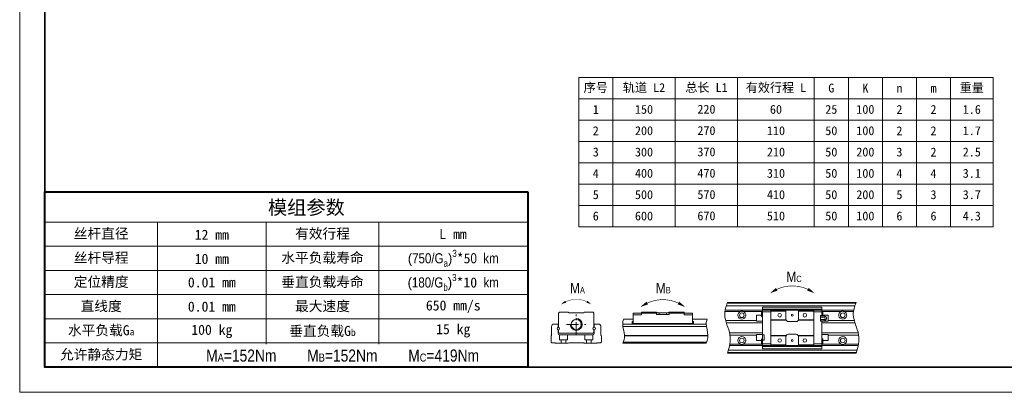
# Model space of a CAD drawing. Header units: millimetres. Extents: x 100 to 3612, y -424 to 856.
# Tile 19 of 45: x 697 to 1044, y 484 to 615. Entities that reach past the tile are written whole.
import ezdxf

# ---------------------------------------------------------------- set-up
doc = ezdxf.new("R2010")
doc.units = ezdxf.units.MM
doc.linetypes.add('CENTER2', pattern=[28.575, 19.05, -3.175, 3.175, -3.175])
for name, color, linetype, lineweight in [('标注', 3, 'Continuous', 13), ('点划线', 1, 'CENTER2', 13), ('粗线', 7, 'Continuous', 35), ('细线', 7, 'Continuous', 13)]:
    doc.layers.add(name, color=color, linetype=linetype, lineweight=lineweight)
doc.styles.add('7', font='ARIALN.TTF', dxfattribs={"height": 7})

# ---------------------------------------------------------------- blocks, each defined once
blk = doc.blocks.new('A4图框')
at = {"layer": '粗线'}
blk.add_lwpolyline([(5, 205), (292, 205), (292, 5), (5, 5)], close=True, dxfattribs=at)
at = {"layer": '细线'}
blk.add_lwpolyline([(0, 210), (297, 210), (297, 0), (0, 0)], close=True, dxfattribs=at)
blk = doc.blocks.new('扭矩')
at = {"layer": '标注'}
for points in [[(433.56, 94.07, 0.0147, 1.47, -0.053865), (436.8, 96.04, 0, 0, -1.574086)], [(455.04, 94.07, 0.0147, 1.47, 0.053865), (451.8, 96.04, 0, 0, 1.574086)], [(333.16, 88.77, 0.01, 1, -0.053865), (335.36, 90.11, 0, 0, -1.574086)], [(347.76, 88.77, 0.01, 1, 0.053865), (345.56, 90.11, 0, 0, 1.574086)], [(371.34, 87.48, 0.0147, 1.47, -0.053865), (374.58, 89.45, 0, 0, -1.574086)], [(392.81, 87.48, 0.0147, 1.47, 0.053865), (389.57, 89.45, 0, 0, 1.574086)]]:
    blk.add_lwpolyline(points, format="xyseb", dxfattribs=at)
for points, const_width in [([(451.8, 96.04, 0.223025), (436.8, 96.04, 4.483797)], 0.294), ([(345.56, 90.11, 0.223025), (335.36, 90.11, 4.483797)], 0.2), ([(389.57, 89.45, 0.223025), (374.58, 89.45, 4.483797)], 0.294)]:
    blk.add_lwpolyline(points, format="xyb", dxfattribs=dict(at, const_width=const_width))
blk.add_arc((340.46, 79.24), 2.86, 180, 90, dxfattribs=at)
for points, knots in [([(413.21, 89.69), (412.34, 87.78), (410.77, 82.72), (415.51, 74.58), (414.13, 68.38), (413.16, 65.44)], [4.418107, 4.418107, 4.418107, 4.418107, 10.533784, 20.542229, 29.51, 29.51, 29.51, 29.51]), ([(475.04, 89.69), (474.16, 87.78), (472.59, 82.72), (477.33, 74.58), (475.96, 68.38), (474.98, 65.44)], [4.418107, 4.418107, 4.418107, 4.418107, 10.533784, 20.542229, 29.51, 29.51, 29.51, 29.51]), ([(363.22, 81.67), (362.98, 80.98), (362.42, 78.47), (364.23, 74.45), (363.34, 71.38), (362.84, 70.15)], [3.929779, 3.929779, 3.929779, 3.929779, 6.143971, 11.892959, 15.773013, 15.773013, 15.773013, 15.773013]), ([(403.32, 81.67), (403.08, 80.98), (402.52, 78.47), (404.33, 74.45), (403.44, 71.38), (402.94, 70.15)], [3.929779, 3.929779, 3.929779, 3.929779, 6.143971, 11.892959, 15.773013, 15.773013, 15.773013, 15.773013])]:
    blk.add_open_spline(points, degree=3, knots=knots, dxfattribs=at)
at = {"layer": '点划线', "ltscale": 0.3}
for p, q in [((340.46, 74.58), (340.46, 83.91)), ((335.79, 79.24), (345.12, 79.24))]:
    blk.add_line(p, q, dxfattribs=at)
at = {"layer": '细线'}
for p, q in [((411.89, 85.45), (419.46, 85.45)), ((473.81, 86.05), (411.99, 86.05)), ((474.43, 88.21), (412.6, 88.21)), ((413.1, 89.43), (474.92, 89.43)), ((413.21, 89.69), (475.04, 89.69)), ((420.65, 85.45), (430.03, 85.45)), ((430.03, 87.55), (430.03, 67.58)), ((430.03, 87.55), (458.57, 87.55)), ((458.57, 86.55), (430.03, 86.55)), ((433.99, 85.24), (430.03, 85.24)), ((433.99, 86.05), (433.99, 69.08)), ((441.27, 85.65), (433.99, 85.65)), ((441.27, 86.05), (441.27, 81.81)), ((447.33, 86.05), (447.33, 81.81)), ((454.61, 85.65), (447.33, 85.65)), ((454.61, 69.08), (454.61, 86.05)), ((458.57, 85.24), (454.61, 85.24)), ((458.57, 83.32), (458.57, 87.55)), ((458.57, 85.45), (467.95, 85.45)), ((469.14, 85.45), (473.71, 85.45)), ((331.97, 84.63), (332.37, 85.04)), ((331.97, 84.63), (331.97, 77.83)), ((332.37, 85.04), (336.62, 85.04)), ((336.82, 84.84), (336.62, 85.04)), ((344.09, 84.84), (336.82, 84.84)), ((344.3, 85.04), (344.09, 84.84)), ((348.54, 85.04), (344.3, 85.04)), ((348.54, 85.04), (348.94, 84.63)), ((348.94, 84.63), (348.94, 77.83)), ((367.81, 81.67), (363.22, 81.67)), ((367.81, 84.63), (379.04, 84.63)), ((367.81, 84.63), (367.81, 79.53)), ((371.77, 83.83), (367.81, 83.83)), ((371.77, 85.04), (371.77, 83.83)), ((379.11, 85.04), (371.77, 85.04)), ((379.04, 84.03), (379.04, 85.04)), ((379.04, 84.03), (385.1, 84.03)), ((384.94, 84.84), (379.21, 84.84)), ((380.26, 84.84), (380.26, 84.03)), ((383.89, 84.03), (383.89, 84.84)), ((392.38, 85.04), (385.04, 85.04)), ((385.1, 84.03), (385.1, 85.04)), ((385.1, 84.63), (396.34, 84.63)), ((392.38, 85.04), (392.38, 83.83)), ((396.34, 83.83), (392.38, 83.83)), ((396.34, 79.53), (396.34, 84.63)), ((403.32, 81.67), (396.34, 81.67)), ((412.28, 81.12), (427.13, 81.12)), ((429.55, 83.63), (427.12, 83.63)), ((427.12, 80.8), (427.12, 83.63)), ((427.12, 80.8), (430.03, 80.8)), ((429.55, 83.22), (429.55, 84.84)), ((441.34, 81.4), (433.99, 81.4)), ((441.43, 81.2), (433.99, 81.2)), ((442.48, 80.6), (446.12, 80.6)), ((447.17, 81.2), (454.61, 81.2)), ((454.61, 81.4), (447.26, 81.4)), ((457.84, 80.84), (457.84, 83.47)), ((458.57, 83.47), (457.84, 83.47)), ((459.54, 83.32), (457.84, 83.32)), ((457.84, 82.74), (459.54, 82.74)), ((459.54, 81.57), (457.84, 81.57)), ((459.54, 80.99), (457.84, 80.99)), ((458.57, 80.84), (457.84, 80.84)), ((458.57, 80.99), (458.57, 67.58)), ((458.57, 80.8), (461.48, 80.8)), ((459.05, 83.32), (459.05, 84.84)), ((461.48, 83.63), (459.05, 83.63)), ((460.67, 82.44), (460.67, 81.87)), ((461.47, 81.12), (474.11, 81.12)), ((461.48, 80.8), (461.48, 83.63)), ((328.6, 73.93), (328.6, 78.15)), ((329.81, 79.36), (331.77, 79.36)), ((331.77, 79.36), (331.77, 77.83)), ((331.77, 74.98), (331.77, 76.62)), ((331.97, 75.4), (331.97, 76.62)), ((348.94, 76.62), (348.94, 75.4)), ((349.14, 79.36), (351.11, 79.36)), ((349.14, 79.36), (349.14, 77.83)), ((349.14, 74.98), (349.14, 76.62)), ((352.32, 78.15), (352.32, 73.93)), ((362.81, 79.36), (402.91, 79.36)), ((403.02, 78.15), (362.92, 78.15)), ((367.32, 79.36), (367.32, 80.25)), ((396.34, 79.64), (367.81, 79.64)), ((367.81, 79.36), (367.81, 79.53)), ((396.34, 79.53), (367.81, 79.53)), ((396.34, 79.53), (396.34, 79.36)), ((396.82, 79.36), (396.82, 80.25)), ((430.04, 79.99), (412.62, 79.99)), ((474.45, 79.99), (458.57, 79.99)), ((328.33, 73.67), (328.6, 73.93)), ((328.33, 70.76), (328.33, 73.67)), ((332.37, 75), (331.97, 75.4)), ((348.54, 75), (332.37, 75)), ((332.48, 74.19), (332.48, 71.82)), ((332.48, 71.82), (336.32, 71.82)), ((332.57, 74.18), (348.34, 74.18)), ((333.28, 71.82), (333.28, 70.15)), ((335.51, 71.82), (335.51, 70.15)), ((336.32, 74.18), (336.32, 71.82)), ((344.6, 74.18), (344.6, 71.82)), ((348.44, 71.82), (344.6, 71.82)), ((345.41, 71.82), (345.41, 70.15)), ((347.63, 71.82), (347.63, 70.15)), ((348.44, 74.19), (348.44, 71.82)), ((348.94, 75.4), (348.54, 75)), ((352.32, 73.93), (352.58, 73.67)), ((352.58, 73.67), (352.58, 70.76)), ((363.67, 73.93), (403.77, 73.93)), ((363.68, 73.67), (403.77, 73.67)), ((414.15, 75.14), (430.04, 75.14)), ((414.36, 74.01), (427.13, 74.01)), ((430.03, 74.33), (427.12, 74.33)), ((427.12, 71.5), (427.12, 74.33)), ((427.12, 71.5), (429.55, 71.5)), ((429.55, 71.91), (429.55, 70.29)), ((430.03, 74.29), (430.76, 74.29)), ((430.03, 71.66), (430.76, 71.66)), ((430.76, 74.29), (430.76, 71.66)), ((441.43, 73.93), (433.99, 73.93)), ((441.34, 73.73), (433.99, 73.73)), ((441.27, 69.08), (441.27, 73.32)), ((442.48, 74.53), (446.12, 74.53)), ((447.17, 73.93), (454.61, 73.93)), ((454.61, 73.73), (447.26, 73.73)), ((447.33, 73.32), (447.33, 69.08)), ((458.57, 75.14), (475.97, 75.14)), ((461.48, 74.33), (458.57, 74.33)), ((459.05, 70.29), (459.05, 71.91)), ((459.05, 71.5), (461.48, 71.5)), ((461.47, 74.01), (476.18, 74.01)), ((461.48, 71.5), (461.48, 74.33)), ((328.74, 70.35), (328.33, 70.76)), ((330.35, 70.35), (328.74, 70.35)), ((330.56, 70.15), (330.35, 70.35)), ((336.62, 70.15), (330.56, 70.15)), ((336.82, 70.35), (336.62, 70.15)), ((344.09, 70.35), (336.82, 70.35)), ((344.3, 70.15), (344.09, 70.35)), ((350.36, 70.15), (344.3, 70.15)), ((350.56, 70.35), (350.36, 70.15)), ((351.89, 70.35), (350.56, 70.35)), ((352.32, 70.53), (352.34, 70.51)), ((352.58, 70.76), (352.34, 70.51)), ((362.84, 70.15), (402.94, 70.15)), ((403.02, 70.35), (362.92, 70.35)), ((363.07, 70.76), (403.17, 70.76)), ((413.62, 66.92), (475.44, 66.92)), ((414.15, 69.08), (475.97, 69.08)), ((414.25, 69.68), (419.46, 69.68)), ((420.65, 69.68), (430.03, 69.68)), ((430.03, 69.89), (433.99, 69.89)), ((430.03, 68.58), (458.57, 68.58)), ((430.03, 67.58), (458.57, 67.58)), ((441.27, 69.48), (433.99, 69.48)), ((454.61, 69.48), (447.33, 69.48)), ((454.61, 69.89), (458.57, 69.89)), ((458.57, 69.68), (467.95, 69.68)), ((469.14, 69.68), (476.08, 69.68)), ((413.16, 65.44), (474.98, 65.44)), ((475.07, 65.7), (413.24, 65.7))]:
    blk.add_line(p, q, dxfattribs=at)
for centre, radius in [((340.46, 79.24), 2.42), ((420.05, 83.63), 1.11), ((438.24, 83.63), 0.849), ((444.3, 83.63), 0.434), ((450.36, 83.63), 0.849), ((468.55, 83.63), 1.11), ((331.87, 77.22), 0.614), ((349.04, 77.22), 0.614), ((420.05, 71.5), 1.11), ((438.24, 71.5), 0.849), ((444.3, 71.5), 0.434), ((450.36, 71.5), 0.849), ((468.55, 71.5), 1.11)]:
    blk.add_circle(centre, radius, dxfattribs=at)
for centre, radius, start, end in [((420.05, 83.63), 1.92, 107.9953, 72.0062), ((429.95, 84.84), 0.404, 78.463, 180.0001), ((458.65, 84.84), 0.404, 359.9999, 101.537), ((468.55, 83.63), 1.92, 107.9938, 72.0062), ((367.73, 80.25), 0.404, 78.463, 180.0001), ((380.26, 85.44), 1.21, 199.4712, 210), ((396.42, 80.25), 0.404, 359.9999, 101.537), ((429.95, 83.22), 0.404, 179.9999, 281.537), ((442.48, 81.81), 1.21, 180, 270), ((446.12, 81.81), 1.21, 270, 360), ((459.54, 82.15), 1.17, 14.082, 89.9713), ((459.54, 82.15), 0.583, 270.1017, 90.0043), ((459.54, 82.15), 1.17, 270, 345.918), ((329.81, 78.15), 1.21, 90, 180), ((351.11, 78.15), 1.21, 0, 90), ((332.57, 74.98), 0.8, 180, 270), ((348.34, 74.98), 0.8, 270, 0), ((420.05, 71.5), 1.92, 287.9938, 252.0047), ((429.95, 71.91), 0.404, 78.463, 180.0001), ((442.48, 73.32), 1.21, 90, 180), ((446.12, 73.32), 1.21, 30, 90), ((446.12, 73.32), 1.21, 0, 19.4712), ((458.65, 71.91), 0.404, 359.9999, 101.537), ((468.55, 71.5), 1.92, 287.9938, 252.0047), ((351.89, 70.96), 0.606, 270, 314.9062), ((429.95, 70.29), 0.404, 179.9999, 281.537), ((458.65, 70.29), 0.404, 258.463, 0.0001)]:
    blk.add_arc(centre, radius, start, end, dxfattribs=at)
for centre, major_axis, ratio, start_param, end_param in [((383.89, 85.44), (0.51, 1.1), 1, 4.621289, 4.805051), ((459.54, 83.03), (0.583, 0), 0.5, 4.712313, 7.852981), ((459.54, 81.28), (-0.583, 0), 0.5, 1.570197, 4.710613), ((446.12, 73.32), (0.51, -1.1), 1, 1.478135, 1.661896)]:
    blk.add_ellipse(centre, major_axis=major_axis, ratio=ratio, start_param=start_param, end_param=end_param, dxfattribs=at)
for points in [[(420.65, 85.45), (420.6, 85.47), (420.55, 85.48), (420.45, 85.51), (420.4, 85.51), (420.3, 85.53), (420.25, 85.54), (420.15, 85.54), (420.1, 85.55), (420.03, 85.55), (420, 85.55), (419.95, 85.54), (419.93, 85.54), (419.85, 85.54), (419.8, 85.53), (419.7, 85.51), (419.6, 85.5), (419.51, 85.47), (419.46, 85.45)], [(469.14, 85.45), (469.09, 85.47), (469.04, 85.48), (468.95, 85.51), (468.9, 85.51), (468.8, 85.53), (468.75, 85.54), (468.65, 85.54), (468.6, 85.55), (468.52, 85.55), (468.5, 85.55), (468.45, 85.54), (468.42, 85.54), (468.35, 85.54), (468.3, 85.53), (468.2, 85.51), (468.1, 85.5), (468, 85.47), (467.95, 85.45)], [(419.46, 69.68), (419.51, 69.66), (419.56, 69.65), (419.65, 69.62), (419.7, 69.61), (419.8, 69.6), (419.85, 69.59), (419.95, 69.59), (420, 69.58), (420.08, 69.58), (420.1, 69.58), (420.15, 69.59), (420.18, 69.59), (420.25, 69.59), (420.3, 69.6), (420.4, 69.61), (420.5, 69.63), (420.6, 69.66), (420.65, 69.68)], [(467.95, 69.68), (468, 69.66), (468.05, 69.65), (468.15, 69.62), (468.2, 69.61), (468.3, 69.6), (468.35, 69.59), (468.45, 69.59), (468.5, 69.58), (468.57, 69.58), (468.6, 69.58), (468.65, 69.59), (468.67, 69.59), (468.75, 69.59), (468.8, 69.6), (468.9, 69.61), (469, 69.63), (469.09, 69.66), (469.14, 69.68)]]:
    blk.add_open_spline(points, degree=3, knots=[0, 0, 0, 0, 0.125, 0.125, 0.25, 0.25, 0.375, 0.375, 0.5, 0.5, 0.5625, 0.5625, 0.625, 0.625, 0.75, 0.75, 0.875, 1, 1, 1, 1], dxfattribs=at)
blk.add_open_spline([(362.98, 70.51), (403.08, 70.51)], degree=1, dxfattribs=at)
at = {"layer": '标注', "char_height": 5, "attachment_point": 1, "style": '7'}
for s, insert in [('M{\\H0.6x;C}', (441.48, 104.59)), ('M{\\H0.6x;A}', (337.46, 99.18)), ('M{\\H0.6x;B}', (378.72, 99.18))]:
    blk.add_mtext_dynamic_manual_height_columns(s, width=12.0149, gutter_width=35, heights=[0], dxfattribs=dict(at, insert=insert))

msp = doc.modelspace()

# ---------------------------------------------------------------- linework, layer by layer
at = {"layer": '标注'}
for p, q in [((906.11, 541.98), (906.11, 594.48)), ((928.11, 541.98), (928.11, 594.48)), ((950.11, 541.98), (950.11, 594.48)), ((977.11, 541.98), (977.11, 594.48)), ((989.11, 541.98), (989.11, 594.48)), ((1001.11, 541.98), (1001.11, 594.48)), ((1013.11, 541.98), (1013.11, 594.48)), ((1025.11, 541.98), (1025.11, 594.48)), ((894.11, 586.98), (1040.11, 586.98)), ((894.11, 579.48), (1040.11, 579.48)), ((894.11, 571.98), (1040.11, 571.98)), ((894.11, 564.48), (1040.11, 564.48)), ((894.11, 556.98), (1040.11, 556.98)), ((894.11, 549.48), (1040.11, 549.48)), ((705.98, 543.63), (876.12, 543.63)), ((745.68, 543.63), (745.68, 492.59)), ((783.96, 543.63), (783.96, 500.64)), ((823.66, 543.63), (823.66, 500.64)), ((705.98, 535.12), (876.12, 535.12)), ((705.98, 526.61), (876.12, 526.61)), ((705.98, 518.11), (876.12, 518.11)), ((705.98, 509.6), (876.12, 509.6)), ((705.98, 501.09), (876.12, 501.09))]:
    msp.add_line(p, q, dxfattribs=at)
msp.add_lwpolyline([(894.11, 594.48), (1040.11, 594.48), (1040.11, 541.98), (894.11, 541.98)], close=True, dxfattribs=at)
at = {"layer": '标注', "lineweight": 40}
for points in [[(876.12, 554.26), (876.12, 492.59), (705.98, 492.59), (705.98, 554.26)], [(705.98, 554.26), (876.12, 554.26)]]:
    msp.add_lwpolyline(points, dxfattribs=at)

# ---------------------------------------------------------------- block references
at = {"layer": '标注'}
for name, p, xscale, yscale, zscale in [('A4图框', (697.12, 483.72), 1.772264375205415, 1.772264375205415, 1.772264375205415), ('扭矩', (643.64, 449.52), 0.7330993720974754, 0.7330993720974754, 0.7330993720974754)]:
    msp.add_blockref(name, p, dxfattribs=dict(at, xscale=xscale, yscale=yscale, zscale=zscale))

# ---------------------------------------------------------------- texts
at = {"layer": '标注', "attachment_point": 5, "style": '7'}
for s, insert, char_height, width in [('{\\fSimSun|b0|i0|c134|p2;序号}', (900.11, 590.73), 3.1251, 12), ('{\\fSimSun|b0|i0|c134|p34;轨道 L2}', (917.11, 590.73), 3.1251, 22), ('{\\fSimSun|b0|i0|c134|p2;总长 L1}', (939.11, 590.78), 3.1251, 22), ('{\\fSimSun|b0|i0|c134|p34;有效行程 L}', (963.61, 590.73), 3.1251, 27), ('{\\fSimSun|b0|i0|c134|p2;G}', (983.11, 590.73), 3.1251, 12), ('{\\fSimSun|b0|i0|c134|p2;K}', (995.11, 590.73), 3.1251, 12), ('{\\fSimSun|b0|i0|c134|p2;n}', (1007.11, 590.73), 3.1251, 12), ('{\\fSimSun|b0|i0|c134|p2;m}', (1019.11, 590.73), 3.1251, 12), ('{\\fSimSun|b0|i0|c134|p2;重量}', (1032.61, 590.73), 3.1251, 15), ('{\\fSimSun|b0|i0|c134|p2;1}', (900.11, 583.23), 3.1251, 12), ('{\\fSimSun|b0|i0|c134|p34;150}', (917.11, 583.23), 3.1251, 22), ('{\\fSimSun|b0|i0|c134|p2;220}', (939.11, 583.28), 3.1251, 22), ('{\\fSimSun|b0|i0|c134|p2;60}', (963.61, 583.23), 3.1251, 27), ('{\\fSimSun|b0|i0|c134|p2;25}', (983.11, 583.23), 3.1251, 12), ('{\\fSimSun|b0|i0|c134|p2;100}', (995.11, 583.23), 3.1251, 12), ('{\\fSimSun|b0|i0|c134|p2;2}', (1007.11, 583.23), 3.1251, 12), ('{\\fSimSun|b0|i0|c134|p2;2}', (1019.11, 583.23), 3.1251, 12), ('{\\fSimSun|b0|i0|c134|p2;1.6}', (1032.61, 583.23), 3.1251, 15), ('{\\fSimSun|b0|i0|c134|p2;2}', (900.11, 575.73), 3.1251, 12), ('{\\fSimSun|b0|i0|c134|p34;200}', (917.11, 575.73), 3.1251, 22), ('{\\fSimSun|b0|i0|c134|p2;270}', (939.11, 575.78), 3.1251, 22), ('{\\fSimSun|b0|i0|c134|p2;110}', (963.61, 575.73), 3.1251, 27), ('{\\fSimSun|b0|i0|c134|p2;50}', (983.11, 575.73), 3.1251, 12), ('{\\fSimSun|b0|i0|c134|p2;100}', (995.11, 575.73), 3.1251, 12), ('{\\fSimSun|b0|i0|c134|p2;2}', (1007.11, 575.73), 3.1251, 12), ('{\\fSimSun|b0|i0|c134|p2;2}', (1019.11, 575.73), 3.1251, 12), ('{\\fSimSun|b0|i0|c134|p2;1.7}', (1032.61, 575.73), 3.1251, 15), ('{\\fSimSun|b0|i0|c134|p2;3}', (900.11, 568.23), 3.1251, 12), ('{\\fSimSun|b0|i0|c134|p34;300}', (917.11, 568.23), 3.1251, 22), ('{\\fSimSun|b0|i0|c134|p2;370}', (939.11, 568.28), 3.1251, 22), ('{\\fSimSun|b0|i0|c134|p2;210}', (963.61, 568.23), 3.1251, 27), ('{\\fSimSun|b0|i0|c134|p2;50}', (983.11, 568.23), 3.1251, 12), ('{\\fSimSun|b0|i0|c134|p2;200}', (995.11, 568.23), 3.1251, 12), ('{\\fSimSun|b0|i0|c134|p2;3}', (1007.11, 568.23), 3.1251, 12), ('{\\fSimSun|b0|i0|c134|p2;2}', (1019.11, 568.23), 3.1251, 12), ('{\\fSimSun|b0|i0|c134|p2;2.5}', (1032.61, 568.23), 3.1251, 15), ('{\\fSimSun|b0|i0|c134|p2;4}', (900.11, 560.73), 3.1251, 12), ('{\\fSimSun|b0|i0|c134|p34;400}', (917.11, 560.73), 3.1251, 22), ('{\\fSimSun|b0|i0|c134|p2;470}', (939.11, 560.78), 3.1251, 22), ('{\\fSimSun|b0|i0|c134|p2;310}', (963.61, 560.73), 3.1251, 27), ('{\\fSimSun|b0|i0|c134|p2;50}', (983.11, 560.73), 3.1251, 12), ('{\\fSimSun|b0|i0|c134|p2;100}', (995.11, 560.73), 3.1251, 12), ('{\\fSimSun|b0|i0|c134|p2;4}', (1007.11, 560.73), 3.1251, 12), ('{\\fSimSun|b0|i0|c134|p2;4}', (1019.11, 560.73), 3.1251, 12), ('{\\fSimSun|b0|i0|c134|p2;3.1}', (1032.61, 560.73), 3.1251, 15), ('{\\fSimSun|b0|i0|c134|p2;模组参数}', (798.13, 548.49), 4.9623, 170.1374), ('{\\fSimSun|b0|i0|c134|p2;5}', (900.11, 553.23), 3.1251, 12), ('{\\fSimSun|b0|i0|c134|p34;500}', (917.11, 553.23), 3.1251, 22), ('{\\fSimSun|b0|i0|c134|p2;570}', (939.11, 553.28), 3.1251, 22), ('{\\fSimSun|b0|i0|c134|p2;410}', (963.61, 553.23), 3.1251, 27), ('{\\fSimSun|b0|i0|c134|p2;50}', (983.11, 553.23), 3.1251, 12), ('{\\fSimSun|b0|i0|c134|p2;200}', (995.11, 553.23), 3.1251, 12), ('{\\fSimSun|b0|i0|c134|p2;5}', (1007.11, 553.23), 3.1251, 12), ('{\\fSimSun|b0|i0|c134|p2;3}', (1019.11, 553.23), 3.1251, 12), ('{\\fSimSun|b0|i0|c134|p2;3.7}', (1032.61, 553.23), 3.1251, 15), ('{\\fSimSun|b0|i0|c134|p2;6}', (900.11, 545.73), 3.1251, 12), ('{\\fSimSun|b0|i0|c134|p34;600}', (917.11, 545.73), 3.1251, 22), ('{\\fSimSun|b0|i0|c134|p2;670}', (939.11, 545.78), 3.1251, 22), ('{\\fSimSun|b0|i0|c134|p2;510}', (963.61, 545.73), 3.1251, 27), ('{\\fSimSun|b0|i0|c134|p2;50}', (983.11, 545.73), 3.1251, 12), ('{\\fSimSun|b0|i0|c134|p2;100}', (995.11, 545.73), 3.1251, 12), ('{\\fSimSun|b0|i0|c134|p2;6}', (1007.11, 545.73), 3.1251, 12), ('{\\fSimSun|b0|i0|c134|p2;6}', (1019.11, 545.73), 3.1251, 12), ('{\\fSimSun|b0|i0|c134|p2;4.3}', (1032.61, 545.73), 3.1251, 15), ('{\\fSimSun|b0|i0|c134|p2;丝杆直径}', (725.83, 539.37), 3.5445, 39.6969), ('{\\fSimSun|b0|i0|c134|p34;有效行程}', (803.81, 539.37), 3.5445, 39.6989), ('{\\fSimSun|b0|i0|c134|p34;12 mm}', (764.82, 539.15), 3.5445, 38.2808), ('L{\\fSimSun|b0|i0|c134|p34; mm}', (849.89, 539.37), 3.5445, 52.4609), ('{\\fSimSun|b0|i0|c134|p2;丝杆导程}', (725.83, 530.87), 3.5445, 39.6969), ('{\\fSimSun|b0|i0|c134|p34;10 mm}', (764.82, 530.64), 3.5445, 38.2808), ('{\\fSimSun|b0|i0|c134|p34;水平负载寿命}', (803.81, 530.87), 3.5445, 39.6989), ('\\A1;{\\fYouYuan|b0|i0|c134|p49;\\H0.95995x;(}750/G{\\H0.7x;\\S ^ a;\\fYouYuan|b0|i0|c134|p49;\\H1.37137x;)\\fArial Narrow|b0|i0|c134|p34;\\H0.7292x;\\S3^  ;\\fSimSun|b0|i0|c134|p34;\\H1.42858x;*5}0  km', (849.89, 530.87), 3.54453, 52.4609), ('{\\fSimSun|b0|i0|c134|p2;定位精度}', (725.83, 522.36), 3.5445, 39.6969), ('{\\fSimSun|b0|i0|c134|p34;0.01 mm}', (764.82, 522.36), 3.5445, 38.2808), ('{\\fSimSun|b0|i0|c134|p34;垂直负载寿命}', (803.81, 522.36), 3.5445, 39.6989), ('\\A1;{\\fYouYuan|b0|i0|c134|p49;\\H0.95995x;(}180/G{\\H0.7x;\\S ^ b;\\fYouYuan|b0|i0|c134|p49;\\H1.37136x;)\\fArial Narrow|b0|i0|c134|p34;\\H0.7292x;\\S3^  ;\\fSimSun|b0|i0|c134|p34;\\H1.42858x;*10}  km', (849.89, 522.36), 3.54453, 52.4609), ('{\\fSimSun|b0|i0|c134|p2;直线度}', (725.83, 513.85), 3.5445, 39.6969), ('{\\fSimSun|b0|i0|c134|p34;0.01 mm}', (764.82, 513.85), 3.5445, 38.2808), ('{\\fSimSun|b0|i0|c134|p34;最大速度}', (803.81, 513.85), 3.5445, 39.6989), ('{\\fSimSun|b0|i0|c134|p34;650 mm/s}', (849.89, 513.85), 3.5445, 52.4609), ('{\\fSimSun|b0|i0|c134|p34;水平负载G\\H0.70397x;a}', (725.83, 505.35), 3.5445, 39.6969), ('{\\fSimSun|b0|i0|c134|p34;100 kg}', (764.82, 505.12), 3.5445, 38.2808), ('{\\fSimSun|b0|i0|c134|p34;垂直负载G\\H0.70397x;b}', (803.81, 505.12), 3.5445, 39.6989), ('{\\fSimSun|b0|i0|c134|p34;15 kg}', (849.89, 505.35), 3.5445, 52.4609), ('{\\fSimSun|b0|i0|c134|p34;允许静态力矩}', (725.83, 496.84), 3.5445, 39.6969), ('{\\H1.2x;M\\H0.66667x;A\\H1.5x;=152Nm        M\\H0.66667x;B\\H1.5x;=152Nm        M\\H0.66667x;C\\H1.5x;=419Nm \\H1.16666x; \\fSimSun|b0|i0|c134|p34; }', (810.9, 496.61), 3.54453, 130.4405)]:
    msp.add_mtext(s, dxfattribs=dict(at, insert=insert, char_height=char_height, width=width))

doc.saveas('drawing.dxf')
